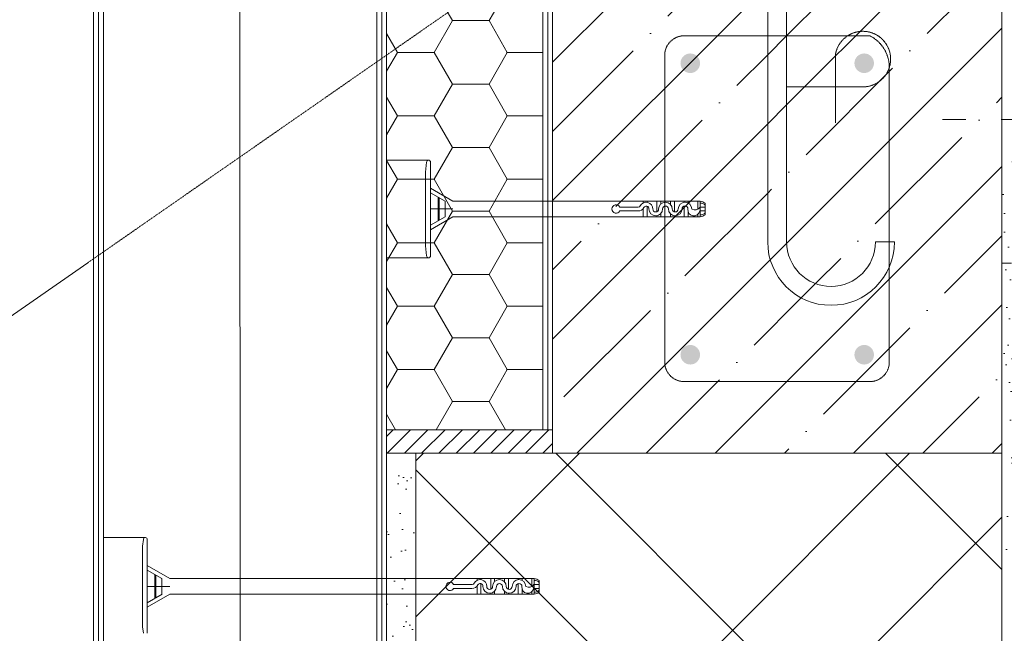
# Model space of a CAD drawing. Header units: millimetres. Extents: x -105824 to -100731, y 43743 to 47488.
# Tile 12 of 25: x -104394 to -103890, y 46359 to 46673. Entities that reach past the tile are written whole.
import ezdxf
from ezdxf.xclip import XClip

# ---------------------------------------------------------------- set-up
doc = ezdxf.new("R2010")
doc.units = ezdxf.units.MM
doc.header["$MEASUREMENT"] = 0
doc.header["$XCLIPFRAME"] = 0
for name, pattern in [('ASFALT', [30, 12, -18]), ('ČÁRKOVANÁ', [0.75, 0.5, -0.25]), ('ČÁRKOVANÁ2', [0.375, 0.25, -0.125])]:
    doc.linetypes.add(name, pattern=pattern)
for name, color, linetype in [('POHLED ZÁPADNÍ_1_DEK_ETICS', 7, 'Continuous'), ('POHLED ZÁPADNÍ_1_DEK_Kotvení', 7, 'Continuous'), ('POHLED ZÁPADNÍ_1_DEK_MW', 7, 'Continuous'), ('POHLED ZÁPADNÍ_1_DEK_Plechy', 7, 'Continuous'), ('POHLED ZÁPADNÍ_1_DEK_SLABA', 7, 'Continuous'), ('POHLED ZÁPADNÍ_1_DEK_Spojeni', 7, 'Continuous'), ('POHLED ZÁPADNÍ_1_DEK_ŠRAFY', 7, 'Continuous')]:
    doc.layers.add(name, color=color, linetype=linetype)
doc.linetypes.add('FENCELINE1', pattern='A,0,[4,Detail č.2 DETAIL ŘÍMSY1.Shx,S=0.31246,R=0,X=0,Y=0],-39.37,0', length=39.37)
doc.linetypes.add('IZOLACE', pattern='A,0,[1,Detail č.2 DETAIL ŘÍMSY1.Shx,S=7.93651e-07,R=0,X=0,Y=0],-0.4001,0', length=0.4001)
doc.linetypes.add('LEPENÍ', pattern='A,0,[3,Detail č.2 DETAIL ŘÍMSY1.Shx,S=0.060476,R=0,X=0,Y=0],-7.62,0', length=7.62)
pattern_1 = [(45, (-217319.384, 150968.82), (-35.42605, 35.42605), []), (45, (-217283.96, 150968.82), (-35.42605, 35.42605), [62.625, -12.525, 0, -12.525])]

# ---------------------------------------------------------------- blocks, each defined once
blk = doc.blocks.new('Kresba_1_1', base_point=(-108377.57, 46075.8))
at = {"layer": 'POHLED ZÁPADNÍ_1_DEK_Plechy', "linetype": 'Continuous', "lineweight": 18}
for points in [[(-104045.7, 46650.53, 1), (-104055.72, 46650.53, 1)], [(-103966.67, 46650.53, 1), (-103956.65, 46650.53, 1)], [(-104045.7, 46501.33, 1), (-104055.72, 46501.33, 1)], [(-103966.67, 46501.33, 1), (-103956.65, 46501.33, 1)]]:
    blk.add_hatch(color=5, dxfattribs=at).paths.add_polyline_path(points)
at = {"layer": 'POHLED ZÁPADNÍ_1_DEK_ŠRAFY', "linetype": 'Continuous', "lineweight": 18}
h = blk.add_hatch(dxfattribs=at)
h.set_pattern_fill('EPS_0001', color=3, style=0, pattern_type=2)
h.set_pattern_definition([(0, (-217319.384, 150968.822), (28.125, 16.2379762), [18.75, -37.5]), (120, (-217319.384, 150968.822), (-28.125, 16.2379764), [18.75, -37.5]), (60, (-217319.384, 150968.822), (6e-08, 32.4759526), [0, -37.5, 18.75, 0, 0, 0])])
h.paths.add_polyline_path([(-104206.18, 46831.28), (-104206.18, 46462.93), (-104126.18, 46462.93), (-104126.18, 46892.96)])
h = blk.add_hatch(dxfattribs=at)
h.set_pattern_fill('ANSI35_0001', color=3, style=0, pattern_type=2)
h.set_pattern_definition(pattern_1)
h.paths.add_polyline_path([(-104011.08, 46700.93), (-104121.18, 46700.93), (-104121.18, 46450.93), (-103891.18, 46450.93), (-103891.18, 46700.93), (-104001.38, 46700.93), (-104001.38, 46559.07, 1), (-103955.89, 46559.07), (-103946.19, 46559.07, -1), (-104011.08, 46559.07)])
h = blk.add_hatch(dxfattribs=at)
h.set_pattern_fill('ANSI35_0001', color=3, style=0, pattern_type=2)
h.set_pattern_definition(pattern_1)
h.paths.add_polyline_path([(-103955.89, 46559.07, -1), (-104001.38, 46559.07), (-104001.38, 46700.93), (-104011.08, 46700.93), (-104011.08, 46559.07, 1), (-103946.19, 46559.07)])
h = blk.add_hatch(dxfattribs=at)
h.set_pattern_fill('AR_SAND_0001', color=3, style=0, pattern_type=2)
h.set_pattern_definition([(37.5, (-217319.384, 150327.053), (-0.6299336, 19.2682377), [0, -15.2, 0, -17, 0, -16.25]), (7.5, (-217319.384, 150327.053), (17.697767, 28.2214607), [0, -8.2, 0, -13.7, 0, -5.25]), (327.5, (-217331.684, 150327.053), (31.1414186, 0.0565905), [0, -5, 0, -18, 0, -23.5]), (317.5, (-217331.684, 150327.053), (30.061266, 8.7767556), [0, -2.5, 0, -11.8, 0, -13.5])])
h.paths.add_polyline_path([(-103891.18, 46591.87), (-103891.18, 46285.65), (-103876.18, 46285.65), (-103876.18, 46666.87), (-103886.18, 46666.87), (-103886.18, 46591.87)])
h = blk.add_hatch(dxfattribs=at)
h.set_pattern_fill('ANSI31_0001', color=3, style=0, pattern_type=2)
h.set_pattern_definition([(45, (-217406.5134, 150500.6016), (-4.42825622, 4.42825622), [])])
h.paths.add_polyline_path([(-104206.18, 46450.93), (-104121.18, 46450.93), (-104121.18, 46462.93), (-104206.18, 46462.93)])
h = blk.add_hatch(dxfattribs=at)
h.set_pattern_fill('AR_SAND_0001', color=3, style=0, pattern_type=2)
h.set_pattern_definition([(37.5, (-217319.384, 150361.11), (-0.6299336, 19.2682377), [0, -15.2, 0, -17, 0, -16.25]), (7.5, (-217319.384, 150361.11), (17.697767, 28.2214607), [0, -8.2, 0, -13.7, 0, -5.25]), (327.5, (-217331.684, 150361.11), (31.1414186, 0.0565905), [0, -5, 0, -18, 0, -23.5]), (317.5, (-217331.684, 150361.11), (30.061266, 8.7767556), [0, -2.5, 0, -11.8, 0, -13.5])])
h.paths.add_polyline_path([(-104191.18, 46450.93), (-104206.18, 46450.93), (-104206.18, 46285.65), (-104191.18, 46285.65)])
h = blk.add_hatch(dxfattribs=at)
h.set_pattern_fill('ZDIVO2_0001', color=3, style=0, pattern_type=2)
h.set_pattern_definition([(45, (-217319.38, 150361.11), (-124.4508, 124.4508), []), (45, (-217239.38, 150361.11), (-124.4508, 124.4508), []), (135, (-217319.38, 150361.11), (124.4508, 124.4508), []), (135, (-217239.38, 150361.11), (124.4508, 124.4508), [])])
h.paths.add_polyline_path([(-103891.18, 46450.93), (-104191.18, 46450.93), (-104191.18, 46285.65), (-103891.18, 46285.65)])
at = {"layer": 'POHLED ZÁPADNÍ_1_DEK_ETICS', "color": 9, "linetype": 'FENCELINE1', "lineweight": 18}
blk.add_line((-104353.68, 46740.65), (-104353.68, 46285.65), dxfattribs=at)
at = {"layer": 'POHLED ZÁPADNÍ_1_DEK_Kotvení', "color": 41, "linetype": 'Continuous', "lineweight": 18}
for p, q in [((-104011.08, 46806.97), (-104011.08, 46559.07)), ((-104001.38, 46804.57), (-104001.38, 46559.07)), ((-104185.68, 46599.93), (-104186.11, 46596.55)), ((-104183.68, 46599.93), (-104183.68, 46551.93)), ((-104186.18, 46595.31), (-104186.18, 46556.55)), ((-104172.18, 46579.93), (-104183.68, 46586.57)), ((-104176.25, 46579.97), (-104183.68, 46584.26)), ((-104179.81, 46569.84), (-104179.81, 46582.02)), ((-104179.31, 46570.13), (-104179.31, 46581.73)), ((-104176.18, 46579.93), (-104176.18, 46571.93)), ((-104172.18, 46579.93), (-104045.61, 46579.93)), ((-104077.32, 46576.93), (-104086.85, 46576.93)), ((-104074.85, 46579.01), (-104074.85, 46579.93)), ((-104072.85, 46579.37), (-104072.85, 46579.93)), ((-104072.85, 46571.93), (-104072.85, 46577.33)), ((-104067.85, 46574.53), (-104067.85, 46579.93)), ((-104065.85, 46578.43), (-104065.85, 46579.93)), ((-104060.85, 46578.33), (-104060.85, 46579.93)), ((-104058.85, 46574.5), (-104058.85, 46579.93)), ((-104053.85, 46579.4), (-104053.85, 46579.93)), ((-104053.85, 46571.93), (-104053.85, 46577.36)), ((-104051.85, 46579.07), (-104051.85, 46579.93)), ((-104046.85, 46575.85), (-104046.85, 46579.93)), ((-104043.11, 46576.93), (-104045.71, 46576.93)), ((-104045.61, 46571.93), (-104045.61, 46579.93)), ((-104045.61, 46574.25), (-104045.61, 46577.69)), ((-104043.11, 46572.93), (-104043.11, 46578.93)), ((-104172.18, 46575.93), (-104183.68, 46575.93)), ((-104176.12, 46571.97), (-104183.68, 46567.6)), ((-104172.18, 46571.93), (-104183.68, 46565.29)), ((-104172.18, 46571.93), (-104045.61, 46571.93)), ((-104077.47, 46574.93), (-104086.85, 46574.93)), ((-104074.85, 46571.93), (-104074.85, 46576.09)), ((-104067.89, 46572.08), (-104067.89, 46572.08)), ((-104067.89, 46572.08), (-104067.89, 46572.08)), ((-104067.89, 46572.08), (-104067.89, 46572.08)), ((-104067.89, 46572.08), (-104067.89, 46572.08)), ((-104067.89, 46572.08), (-104067.89, 46572.08)), ((-104067.89, 46572.07), (-104067.85, 46572.07)), ((-104067.89, 46572.04), (-104067.85, 46572.04)), ((-104067.85, 46572.01), (-104067.89, 46572.01)), ((-104067.89, 46571.98), (-104067.89, 46571.97)), ((-104067.85, 46571.97), (-104067.89, 46571.98)), ((-104067.89, 46571.97), (-104067.85, 46571.97)), ((-104067.85, 46571.96), (-104067.89, 46571.96)), ((-104067.89, 46571.96), (-104067.85, 46571.95)), ((-104067.89, 46571.94), (-104067.89, 46571.93)), ((-104067.88, 46571.94), (-104067.89, 46571.94)), ((-104067.89, 46571.93), (-104067.85, 46571.93)), ((-104067.88, 46572.06), (-104067.88, 46572.06)), ((-104067.85, 46572.07), (-104067.87, 46572.06)), ((-104067.87, 46572.06), (-104067.85, 46572.06)), ((-104067.87, 46572.06), (-104067.87, 46572.05)), ((-104067.87, 46572.05), (-104067.85, 46572.05)), ((-104067.87, 46572.05), (-104067.87, 46572.03)), ((-104067.87, 46572.02), (-104067.87, 46572.01)), ((-104067.86, 46572.02), (-104067.87, 46572.02)), ((-104067.87, 46572.01), (-104067.87, 46572)), ((-104067.87, 46572), (-104067.85, 46572)), ((-104067.86, 46572.02), (-104067.86, 46572.01)), ((-104067.86, 46572.01), (-104067.85, 46572.01)), ((-104067.85, 46571.95), (-104067.86, 46571.94)), ((-104067.85, 46571.93), (-104067.85, 46572.47)), ((-104067.85, 46572.06), (-104067.85, 46572.05)), ((-104067.85, 46572.02), (-104067.85, 46572.01)), ((-104067.85, 46572), (-104067.85, 46572.01)), ((-104067.85, 46571.97), (-104067.85, 46571.98)), ((-104067.85, 46571.93), (-104067.85, 46571.94)), ((-104065.85, 46571.93), (-104065.85, 46573.53)), ((-104060.85, 46571.93), (-104060.85, 46573.43)), ((-104058.85, 46571.93), (-104058.85, 46572.46)), ((-104051.85, 46571.93), (-104051.85, 46574.7)), ((-104046.85, 46571.93), (-104046.85, 46573.18)), ((-104043.11, 46574.93), (-104045.89, 46574.93)), ((-103955.89, 46559.07), (-103946.19, 46559.07)), ((-104185.68, 46551.93), (-104186.11, 46555.31)), ((-104330.68, 46406.76), (-104331.11, 46403.38)), ((-104328.68, 46406.76), (-104328.68, 46358.76)), ((-104331.18, 46402.14), (-104331.18, 46363.38)), ((-104317.18, 46386.76), (-104328.68, 46393.4)), ((-104321.25, 46386.8), (-104328.68, 46391.09)), ((-104324.81, 46376.67), (-104324.81, 46388.85)), ((-104324.31, 46376.96), (-104324.31, 46388.57)), ((-104321.18, 46386.76), (-104321.18, 46378.76)), ((-104317.18, 46386.76), (-104130.61, 46386.76)), ((-104159.85, 46385.84), (-104159.85, 46386.76)), ((-104157.85, 46386.2), (-104157.85, 46386.76)), ((-104152.85, 46381.37), (-104152.85, 46386.76)), ((-104150.85, 46385.26), (-104150.85, 46386.76)), ((-104145.85, 46385.16), (-104145.85, 46386.76)), ((-104143.85, 46381.33), (-104143.85, 46386.76)), ((-104138.85, 46386.23), (-104138.85, 46386.76)), ((-104136.85, 46385.9), (-104136.85, 46386.76)), ((-104131.85, 46382.69), (-104131.85, 46386.76)), ((-104130.61, 46378.76), (-104130.61, 46386.76)), ((-104128.11, 46379.76), (-104128.11, 46385.76)), ((-104317.18, 46382.76), (-104328.68, 46382.76)), ((-104162.32, 46383.76), (-104171.85, 46383.76)), ((-104162.47, 46381.77), (-104171.85, 46381.77)), ((-104159.85, 46378.76), (-104159.85, 46382.92)), ((-104157.85, 46378.76), (-104157.85, 46384.16)), ((-104150.85, 46378.76), (-104150.85, 46380.36)), ((-104138.85, 46378.76), (-104138.85, 46384.19)), ((-104136.85, 46378.76), (-104136.85, 46381.53)), ((-104128.11, 46381.76), (-104130.89, 46381.76)), ((-104128.11, 46383.76), (-104130.71, 46383.76)), ((-104130.61, 46381.08), (-104130.61, 46384.53)), ((-104321.12, 46378.8), (-104328.68, 46374.43)), ((-104317.18, 46378.76), (-104328.68, 46372.12)), ((-104317.18, 46378.76), (-104130.61, 46378.76)), ((-104152.89, 46378.92), (-104152.89, 46378.91)), ((-104152.89, 46378.91), (-104152.89, 46378.92)), ((-104152.89, 46378.92), (-104152.89, 46378.92)), ((-104152.89, 46378.92), (-104152.89, 46378.92)), ((-104152.89, 46378.92), (-104152.89, 46378.91)), ((-104152.89, 46378.9), (-104152.85, 46378.9)), ((-104152.89, 46378.87), (-104152.85, 46378.87)), ((-104152.85, 46378.84), (-104152.89, 46378.84)), ((-104152.89, 46378.81), (-104152.89, 46378.8)), ((-104152.85, 46378.8), (-104152.89, 46378.81)), ((-104152.89, 46378.8), (-104152.85, 46378.8)), ((-104152.89, 46378.79), (-104152.89, 46378.78)), ((-104152.85, 46378.79), (-104152.89, 46378.79)), ((-104152.89, 46378.78), (-104152.85, 46378.78)), ((-104152.89, 46378.78), (-104152.89, 46378.77)), ((-104152.88, 46378.78), (-104152.89, 46378.78)), ((-104152.89, 46378.77), (-104152.85, 46378.77)), ((-104152.88, 46378.9), (-104152.88, 46378.9)), ((-104152.85, 46378.9), (-104152.87, 46378.9)), ((-104152.87, 46378.89), (-104152.85, 46378.89)), ((-104152.87, 46378.89), (-104152.87, 46378.88)), ((-104152.87, 46378.88), (-104152.85, 46378.88)), ((-104152.87, 46378.88), (-104152.87, 46378.86)), ((-104152.87, 46378.86), (-104152.87, 46378.85)), ((-104152.86, 46378.86), (-104152.87, 46378.86)), ((-104152.87, 46378.85), (-104152.85, 46378.85)), ((-104152.87, 46378.84), (-104152.87, 46378.83)), ((-104152.87, 46378.83), (-104152.85, 46378.83)), ((-104152.87, 46378.79), (-104152.87, 46378.78)), ((-104152.86, 46378.86), (-104152.86, 46378.85)), ((-104152.85, 46378.78), (-104152.86, 46378.78)), ((-104152.85, 46378.76), (-104152.85, 46379.31)), ((-104152.85, 46378.89), (-104152.85, 46378.88)), ((-104152.85, 46378.86), (-104152.85, 46378.85)), ((-104152.85, 46378.83), (-104152.85, 46378.84)), ((-104152.85, 46378.8), (-104152.85, 46378.81)), ((-104152.85, 46378.77), (-104152.85, 46378.78)), ((-104145.85, 46378.76), (-104145.85, 46380.26)), ((-104143.85, 46378.76), (-104143.85, 46379.29)), ((-104131.85, 46378.76), (-104131.85, 46380.01)), ((-104330.68, 46358.76), (-104331.11, 46362.14))]:
    blk.add_line(p, q, dxfattribs=at)
at = {"layer": 'POHLED ZÁPADNÍ_1_DEK_Kotvení', "color": 41, "linetype": 'ASFALT', "lineweight": 18}
blk.add_line((-103879.57, 46621.77), (-103934.57, 46621.77), dxfattribs=at)
at = {"layer": 'POHLED ZÁPADNÍ_1_DEK_Kotvení', "color": 41, "linetype": 'Continuous', "lineweight": 18}
for centre in [(-104067.89, 46572.08), (-104152.89, 46378.92)]:
    blk.add_circle(centre, 0.005, dxfattribs=at)
for centre, radius, start, end in [((-104184.68, 46599.93), 1, 0, 180), ((-104176.18, 46595.31), 10, 172.875, 180), ((-104088.72, 46575.93), 2.12, 28.0831, 331.9169), ((-104077.24, 46577.96), 1.03, 265.5325, 334.8528), ((-104073.27, 46576.02), 3.38, 357.8734, 153.641), ((-104073.27, 46576.02), 1.38, 357.893, 151.8507), ((-104063.4, 46575.93), 3.5, 0, 180), ((-104063.4, 46575.93), 1.5, 0, 180), ((-104053.4, 46575.93), 3.5, 0, 180), ((-104053.4, 46575.93), 1.5, 0, 180), ((-104048.31, 46578.52), 3.04, 238.4905, 328.4012), ((-104046.03, 46575.27), 4.68, 51.4911, 84.9051), ((-104045.26, 46576.19), 2.76, 39.0445, 97.3526), ((-104077.24, 46577.96), 3.03, 265.5325, 334.8528), ((-104068.4, 46575.93), 3.5, 180, 0), ((-104068.4, 46575.93), 1.5, 180, 0), ((-104058.4, 46575.93), 3.5, 180, 0), ((-104058.4, 46575.93), 1.5, 180, 0), ((-104048.89, 46575.43), 3.04, 170.5896, 350.4981), ((-104045.26, 46575.67), 2.76, 262.6472, 320.9555), ((-104046.03, 46576.59), 4.68, 275.0948, 308.5089), ((-103978.63, 46559.07), 32.44, 180, 0), ((-103978.63, 46559.07), 22.74, 180, 0), ((-104176.18, 46556.55), 10, 180, 187.125), ((-104184.68, 46551.93), 1, 180, 0), ((-104329.68, 46406.76), 1, 0, 180), ((-104321.18, 46402.14), 10, 172.875, 180), ((-104158.27, 46382.85), 3.38, 357.8734, 153.641), ((-104148.4, 46382.76), 3.5, 0, 180), ((-104138.4, 46382.76), 3.5, 0, 180), ((-104131.03, 46382.1), 4.68, 51.4911, 84.9051), ((-104130.26, 46383.02), 2.76, 39.0445, 97.3526), ((-104173.72, 46382.76), 2.12, 28.0831, 331.9169), ((-104162.24, 46384.79), 3.03, 265.5325, 334.8528), ((-104162.24, 46384.79), 1.03, 265.5325, 334.8528), ((-104158.27, 46382.85), 1.38, 357.893, 151.8507), ((-104153.4, 46382.76), 3.5, 180, 0), ((-104153.4, 46382.76), 1.5, 180, 0), ((-104148.4, 46382.76), 1.5, 0, 180), ((-104143.4, 46382.76), 3.5, 180, 0), ((-104143.4, 46382.76), 1.5, 180, 0), ((-104138.4, 46382.76), 1.5, 0, 180), ((-104133.89, 46382.26), 3.04, 170.5896, 350.4981), ((-104133.31, 46385.36), 3.04, 238.4905, 328.4012), ((-104130.26, 46382.5), 2.76, 262.6472, 320.9555), ((-104131.03, 46383.43), 4.68, 275.0948, 308.5089), ((-104321.18, 46363.38), 10, 180, 187.125)]:
    blk.add_arc(centre, radius, start, end, dxfattribs=at)
at = {"layer": 'POHLED ZÁPADNÍ_1_DEK_MW', "color": 3, "linetype": 'Continuous', "lineweight": 18}
for p, q in [((-104184.68, 46600.93), (-104206.18, 46600.93)), ((-104184.68, 46550.93), (-104206.18, 46550.93)), ((-104329.68, 46407.76), (-104351.18, 46407.76))]:
    blk.add_line(p, q, dxfattribs=at)
at = {"layer": 'POHLED ZÁPADNÍ_1_DEK_Plechy', "color": 5, "linetype": 'ČÁRKOVANÁ2', "lineweight": 18, "flags": 128}
blk.add_lwpolyline([(-104063.8, 46654.59), (-104063.8, 46497.59, 0.414214), (-104053.8, 46487.59), (-103958.8, 46487.59, 0.414215), (-103948.8, 46497.59), (-103948.8, 46648.39, 0.283751), (-103958.8, 46664.59), (-104053.8, 46664.59, 0.414214)], format="xyb", close=True, dxfattribs=at)
blk.add_lwpolyline([(-104001.59, 46638.43), (-103962.36, 46638.43, 2.155657), (-103976.39, 46655.01), (-103976.39, 46620.09)], format="xyb", dxfattribs=at)
at = {"layer": 'POHLED ZÁPADNÍ_1_DEK_SLABA', "color": 153, "linetype": 'Continuous', "lineweight": 18}
for p, q in [((-104126.18, 46462.93), (-104126.18, 46905.14)), ((-104211.18, 46846.07), (-104211.18, 46285.65)), ((-104206.18, 46831.28), (-104206.18, 46285.65)), ((-104351.18, 46748.8), (-104351.18, 46285.65)), ((-104356.18, 46740.65), (-104356.18, 46285.65)), ((-104121.18, 46450.93), (-104121.18, 46700.93)), ((-103891.18, 46700.93), (-103891.18, 46285.65)), ((-104614.31, 46371.13), (-104359.18, 46548.4)), ((-103886.18, 46548.17), (-103891.18, 46548.17)), ((-104206.18, 46462.93), (-104121.18, 46462.93)), ((-103891.18, 46450.93), (-104206.18, 46450.93)), ((-104191.18, 46450.93), (-104191.18, 46285.65))]:
    blk.add_line(p, q, dxfattribs=at)
at = {"layer": 'POHLED ZÁPADNÍ_1_DEK_SLABA', "color": 153, "linetype": 'ČÁRKOVANÁ', "lineweight": 18}
blk.add_line((-104359.18, 46548.4), (-103988.56, 46805.93), dxfattribs=at)
at = {"layer": 'POHLED ZÁPADNÍ_1_DEK_Spojeni', "color": 6, "linetype": 'LEPENÍ', "lineweight": 18}
for p, q in [((-104208.68, 46829.36), (-104208.68, 46285.65)), ((-104123.68, 46462.93), (-104123.68, 46700.93))]:
    blk.add_line(p, q, dxfattribs=at)
at = {"layer": 'POHLED ZÁPADNÍ_1_DEK_ŠRAFY', "color": 3, "linetype": 'IZOLACE', "lineweight": 18}
blk.add_line((-104281.17, 46285.65), (-104281.34, 46746.36), dxfattribs=at)

msp = doc.modelspace()

# ---------------------------------------------------------------- block references
at = {"color": 9, "linetype": 'Continuous', "lineweight": 13}
ref = msp.add_blockref('Kresba_1_1', (-108377.57, 46075.8), dxfattribs=at)
XClip(ref).set_block_clipping_path([(-105651.5037273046, 45752.7977821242), (-103174.7542292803, 47487.7977821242)])

doc.saveas('drawing.dxf')
